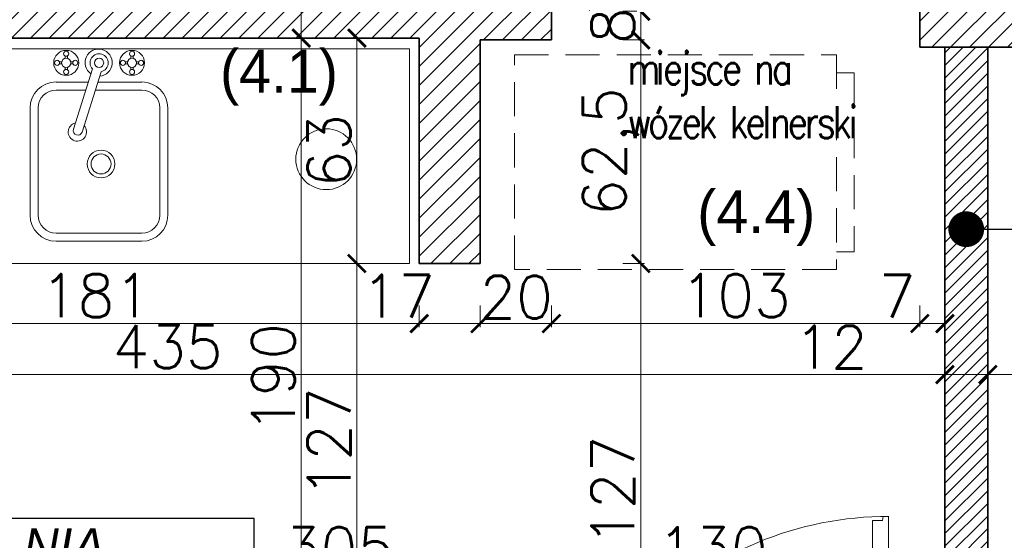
# Model space of a CAD drawing. Header units: millimetres. Extents: x -587 to 358276, y -26688 to 221215.
# Tile 150 of 256: x 9620 to 9895, y 10660 to 10806. Entities that reach past the tile are written whole.
import ezdxf
from ezdxf.lldxf.tags import DXFTag

# ---------------------------------------------------------------- set-up
doc = ezdxf.new("R2010")
doc.units = ezdxf.units.MM
doc.header["$MEASUREMENT"] = 0
doc.linetypes.add('DASHED2', pattern=[9.525, 6.35, -3.175])
for name, color, linetype, lineweight in [('A_istniejące ściany', 7, 'Continuous', 35), ('A_projektowane sciany', 5, 'Continuous', 35), ('A_wyposażenie', 7, 'Continuous', 9), ('l.wypełnien', 253, 'Continuous', 5), ('wymiarowanie', 176, 'Continuous', 9)]:
    doc.layers.add(name, color=color, linetype=linetype, lineweight=lineweight)
for name, color, linetype in [('D-opis-elewacja', 104, 'Continuous'), ('stolarka', 1, 'Continuous'), ('tabelki opis', 7, 'Continuous')]:
    doc.layers.add(name, color=color, linetype=linetype)
doc.styles.add('1-100', font='simplex.shx', dxfattribs={"width": 0.8, "height": 15})
doc.styles.add('ROMANS', font='romans')
doc.styles.add('styl2', font='simplex.shx')
tags = doc.linetypes.add('ICAD_ISO03W100', pattern=[30, 12, -18]).pattern_tags.tags
tags[6:7] = [DXFTag(74, 4), DXFTag(75, 0), DXFTag(340, '0'), DXFTag(46, 1.0), DXFTag(50, 0.0), DXFTag(44, 0.0), DXFTag(45, 0.0)]
tags[4:5] = [DXFTag(74, 4), DXFTag(75, 0), DXFTag(340, '0'), DXFTag(46, 1.0), DXFTag(50, 0.0), DXFTag(44, 0.0), DXFTag(45, 0.0)]
doc.dimstyles.new('Skala 1-50', dxfattribs={"dimtxt": 12, "dimasz": 5, "dimexe": 1, "dimexo": 1, "dimgap": 1.5, "dimtad": 1, "dimdec": 1, "dimrnd": 0.5, "dimtxsty": 'styl2', "dimblk": 'ARCHTICK', "dimcen": 5, "dimadec": 0, "dimazin": 0, "dimtfac": 1, "dimtdec": 1, "dimtmove": 1, "dimatfit": 3, "dimldrblk": 'ARCHTICK', "dimfxl": 5, "dimfxlon": 1, "dimlwd": -1, "dimlwe": -1, "dimarcsym": 0})

# ---------------------------------------------------------------- blocks, each defined once
blk = doc.blocks.new('_ArchTick')
at = {"color": 0, "linetype": 'ByBlock', "const_width": 0.15}
blk.add_lwpolyline([(-0.5, -0.5), (0.5, 0.5)], dxfattribs=at)
blk = doc.blocks.new('*D3747')
at = {"layer": 'Defpoints', "color": 0}
for p in [(9443.47, 10723.46), (9878.23, 10724.92), (9878.23, 10706.57)]:
    blk.add_point(p, dxfattribs=at)
at = {"layer": 'wymiarowanie', "color": 0}
for p, q in [((9443.47, 10711.57), (9443.47, 10705.57)), ((9878.23, 10711.57), (9878.23, 10705.57)), ((9443.47, 10706.57), (9878.23, 10706.57))]:
    blk.add_line(p, q, dxfattribs=at)
at = {"layer": 'wymiarowanie', "color": 0, "xscale": 5, "yscale": 5, "zscale": 5, "rotation": 180}
blk.add_blockref('_ArchTick', (9443.47, 10706.57), dxfattribs=at)
at = {"layer": 'wymiarowanie', "color": 0, "xscale": 5, "yscale": 5, "zscale": 5}
blk.add_blockref('_ArchTick', (9878.23, 10706.57), dxfattribs=at)
at = {"layer": 'wymiarowanie', "color": 0, "insert": (9660.85, 10714.37), "char_height": 12, "attachment_point": 5, "style": 'styl2'}
blk.add_mtext('435', dxfattribs=at)
blk = doc.blocks.new('*D3748')
at = {"layer": 'Defpoints', "color": 0}
for p in [(9890.23, 10726.84), (9878.23, 10724.92), (9890.23, 10706.57)]:
    blk.add_point(p, dxfattribs=at)
at = {"layer": 'wymiarowanie', "color": 0}
for p, q in [((9878.23, 10711.57), (9878.23, 10705.57)), ((9890.23, 10711.57), (9890.23, 10705.57)), ((9878.23, 10706.57), (9837.11, 10706.57)), ((9878.23, 10706.57), (9890.23, 10706.57))]:
    blk.add_line(p, q, dxfattribs=at)
at = {"layer": 'wymiarowanie', "color": 0, "xscale": 5, "yscale": 5, "zscale": 5, "rotation": 180}
blk.add_blockref('_ArchTick', (9878.23, 10706.57), dxfattribs=at)
at = {"layer": 'wymiarowanie', "color": 0, "xscale": 5, "yscale": 5, "zscale": 5}
blk.add_blockref('_ArchTick', (9890.23, 10706.57), dxfattribs=at)
at = {"layer": 'wymiarowanie', "color": 0, "insert": (9846.37, 10714.22), "char_height": 12, "attachment_point": 5, "style": 'styl2'}
blk.add_mtext('12', dxfattribs=at)
blk = doc.blocks.new('*D3749')
at = {"layer": 'Defpoints', "color": 0}
for p in [(10052.23, 10733.27), (9890.23, 10726.84), (10052.23, 10706.57)]:
    blk.add_point(p, dxfattribs=at)
at = {"layer": 'wymiarowanie', "color": 0}
for p, q in [((9890.23, 10711.57), (9890.23, 10705.57)), ((10052.23, 10711.57), (10052.23, 10705.57)), ((9890.23, 10706.57), (10052.23, 10706.57))]:
    blk.add_line(p, q, dxfattribs=at)
at = {"layer": 'wymiarowanie', "color": 0, "xscale": 5, "yscale": 5, "zscale": 5, "rotation": 180}
blk.add_blockref('_ArchTick', (9890.23, 10706.57), dxfattribs=at)
at = {"layer": 'wymiarowanie', "color": 0, "xscale": 5, "yscale": 5, "zscale": 5}
blk.add_blockref('_ArchTick', (10052.23, 10706.57), dxfattribs=at)
at = {"layer": 'wymiarowanie', "color": 0, "insert": (9971.23, 10714.37), "char_height": 12, "attachment_point": 5, "style": 'styl2'}
blk.add_mtext('162', dxfattribs=at)
blk = doc.blocks.new('*D3762')
at = {"layer": 'Defpoints', "color": 0}
for p in [(9713.4, 10840.39), (9698.22, 10800.59), (9713.4, 10800.59)]:
    blk.add_point(p, dxfattribs=at)
at = {"layer": 'wymiarowanie', "color": 0}
for p, q in [((9703.22, 10840.39), (9697.22, 10840.39)), ((9698.22, 10840.39), (9698.22, 10800.59)), ((9703.22, 10800.59), (9697.22, 10800.59))]:
    blk.add_line(p, q, dxfattribs=at)
at = {"layer": 'wymiarowanie', "color": 0, "xscale": 5, "yscale": 5, "zscale": 5}
for p, rotation in [((9698.22, 10840.39), 90), ((9698.22, 10800.59), 270)]:
    blk.add_blockref('_ArchTick', p, dxfattribs=dict(at, rotation=rotation))
at = {"layer": 'wymiarowanie', "color": 0, "insert": (9690.42, 10820.49), "char_height": 12, "attachment_point": 5, "rotation": 90, "style": 'styl2'}
blk.add_mtext('40', dxfattribs=at)
blk = doc.blocks.new('*D3763')
at = {"layer": 'Defpoints', "color": 0}
for p in [(9713.4, 10800.59), (9698.22, 10610.59), (9731.23, 10610.59)]:
    blk.add_point(p, dxfattribs=at)
at = {"layer": 'wymiarowanie', "color": 0}
for p, q in [((9703.22, 10800.59), (9697.22, 10800.59)), ((9698.22, 10800.59), (9698.22, 10610.59)), ((9703.22, 10610.59), (9697.22, 10610.59))]:
    blk.add_line(p, q, dxfattribs=at)
at = {"layer": 'wymiarowanie', "color": 0, "xscale": 5, "yscale": 5, "zscale": 5}
for p, rotation in [((9698.22, 10800.59), 90), ((9698.22, 10610.59), 270)]:
    blk.add_blockref('_ArchTick', p, dxfattribs=dict(at, rotation=rotation))
at = {"layer": 'wymiarowanie', "color": 0, "insert": (9690.42, 10705.59), "char_height": 12, "attachment_point": 5, "rotation": 90, "style": 'styl2'}
blk.add_mtext('190', dxfattribs=at)
blk = doc.blocks.new('*D3878')
at = {"layer": 'Defpoints', "color": 0}
for p in [(9550.47, 10743.15), (9731.23, 10743.15), (9731.23, 10720.82)]:
    blk.add_point(p, dxfattribs=at)
at = {"layer": 'wymiarowanie', "color": 0}
for p, q in [((9550.47, 10725.82), (9550.47, 10719.82)), ((9731.23, 10725.82), (9731.23, 10719.82)), ((9550.47, 10720.82), (9731.23, 10720.82))]:
    blk.add_line(p, q, dxfattribs=at)
at = {"layer": 'wymiarowanie', "color": 0, "xscale": 5, "yscale": 5, "zscale": 5, "rotation": 180}
blk.add_blockref('_ArchTick', (9550.47, 10720.82), dxfattribs=at)
at = {"layer": 'wymiarowanie', "color": 0, "xscale": 5, "yscale": 5, "zscale": 5}
blk.add_blockref('_ArchTick', (9731.23, 10720.82), dxfattribs=at)
at = {"layer": 'wymiarowanie', "color": 0, "insert": (9640.85, 10728.62), "char_height": 12, "attachment_point": 5, "style": 'styl2'}
blk.add_mtext('181', dxfattribs=at)
blk = doc.blocks.new('*D3879')
at = {"layer": 'Defpoints', "color": 0}
for p in [(9731.23, 10743.15), (9748.23, 10742.61), (9748.23, 10720.82)]:
    blk.add_point(p, dxfattribs=at)
at = {"layer": 'wymiarowanie', "color": 0}
for p, q in [((9731.23, 10725.82), (9731.23, 10719.82)), ((9748.23, 10725.82), (9748.23, 10719.82)), ((9731.23, 10720.82), (9748.23, 10720.82))]:
    blk.add_line(p, q, dxfattribs=at)
at = {"layer": 'wymiarowanie', "color": 0, "xscale": 5, "yscale": 5, "zscale": 5, "rotation": 180}
blk.add_blockref('_ArchTick', (9731.23, 10720.82), dxfattribs=at)
at = {"layer": 'wymiarowanie', "color": 0, "xscale": 5, "yscale": 5, "zscale": 5}
blk.add_blockref('_ArchTick', (9748.23, 10720.82), dxfattribs=at)
at = {"layer": 'wymiarowanie', "color": 0, "insert": (9725.38, 10728.47), "char_height": 12, "attachment_point": 5, "style": 'styl2'}
blk.add_mtext('17', dxfattribs=at)
blk = doc.blocks.new('*D3880')
at = {"layer": 'Defpoints', "color": 0}
for p in [(9748.23, 10742.61), (9768.19, 10742.61), (9768.19, 10720.82)]:
    blk.add_point(p, dxfattribs=at)
at = {"layer": 'wymiarowanie', "color": 0}
for p, q in [((9748.23, 10725.82), (9748.23, 10719.82)), ((9768.19, 10725.82), (9768.19, 10719.82)), ((9748.23, 10720.82), (9768.19, 10720.82))]:
    blk.add_line(p, q, dxfattribs=at)
at = {"layer": 'wymiarowanie', "color": 0, "xscale": 5, "yscale": 5, "zscale": 5, "rotation": 180}
blk.add_blockref('_ArchTick', (9748.23, 10720.82), dxfattribs=at)
at = {"layer": 'wymiarowanie', "color": 0, "xscale": 5, "yscale": 5, "zscale": 5}
blk.add_blockref('_ArchTick', (9768.19, 10720.82), dxfattribs=at)
at = {"layer": 'wymiarowanie', "color": 0, "insert": (9758.32, 10728.19), "char_height": 12, "attachment_point": 5, "style": 'styl2'}
blk.add_mtext('20', dxfattribs=at)
blk = doc.blocks.new('*D3881')
at = {"layer": 'Defpoints', "color": 0}
for p in [(9768.19, 10742.61), (9871.19, 10740.61), (9871.19, 10720.82)]:
    blk.add_point(p, dxfattribs=at)
at = {"layer": 'wymiarowanie', "color": 0}
for p, q in [((9768.19, 10725.82), (9768.19, 10719.82)), ((9871.19, 10725.82), (9871.19, 10719.82)), ((9768.19, 10720.82), (9871.19, 10720.82))]:
    blk.add_line(p, q, dxfattribs=at)
at = {"layer": 'wymiarowanie', "color": 0, "xscale": 5, "yscale": 5, "zscale": 5, "rotation": 180}
blk.add_blockref('_ArchTick', (9768.19, 10720.82), dxfattribs=at)
at = {"layer": 'wymiarowanie', "color": 0, "xscale": 5, "yscale": 5, "zscale": 5}
blk.add_blockref('_ArchTick', (9871.19, 10720.82), dxfattribs=at)
at = {"layer": 'wymiarowanie', "color": 0, "insert": (9819.69, 10728.62), "char_height": 12, "attachment_point": 5, "style": 'styl2'}
blk.add_mtext('103', dxfattribs=at)
blk = doc.blocks.new('*D3882')
at = {"layer": 'Defpoints', "color": 0}
for p in [(9871.19, 10740.61), (9878.23, 10740.61), (9878.23, 10720.82)]:
    blk.add_point(p, dxfattribs=at)
at = {"layer": 'wymiarowanie', "color": 0}
for p, q in [((9871.19, 10725.82), (9871.19, 10719.82)), ((9878.23, 10725.82), (9878.23, 10719.82)), ((9871.19, 10720.82), (9878.23, 10720.82))]:
    blk.add_line(p, q, dxfattribs=at)
at = {"layer": 'wymiarowanie', "color": 0, "xscale": 5, "yscale": 5, "zscale": 5, "rotation": 180}
blk.add_blockref('_ArchTick', (9871.19, 10720.82), dxfattribs=at)
at = {"layer": 'wymiarowanie', "color": 0, "xscale": 5, "yscale": 5, "zscale": 5}
blk.add_blockref('_ArchTick', (9878.23, 10720.82), dxfattribs=at)
at = {"layer": 'wymiarowanie', "color": 0, "insert": (9864.87, 10728.47), "char_height": 12, "attachment_point": 5, "style": 'styl2'}
blk.add_mtext('7', dxfattribs=at)
blk = doc.blocks.new('*D3898')
at = {"layer": 'Defpoints', "color": 0}
for p in [(9748.23, 10650.11), (9748.23, 10633.58), (9878.23, 10633.58)]:
    blk.add_point(p, dxfattribs=at)
at = {"layer": 'wymiarowanie', "color": 0}
for p, q in [((9748.23, 10645.11), (9748.23, 10651.11)), ((9878.23, 10650.11), (9748.23, 10650.11)), ((9878.23, 10645.11), (9878.23, 10651.11))]:
    blk.add_line(p, q, dxfattribs=at)
at = {"layer": 'wymiarowanie', "color": 0, "xscale": 5, "yscale": 5, "zscale": 5, "rotation": 180}
blk.add_blockref('_ArchTick', (9748.23, 10650.11), dxfattribs=at)
at = {"layer": 'wymiarowanie', "color": 0, "xscale": 5, "yscale": 5, "zscale": 5}
blk.add_blockref('_ArchTick', (9878.23, 10650.11), dxfattribs=at)
at = {"layer": 'wymiarowanie', "color": 0, "insert": (9813.23, 10657.91), "char_height": 12, "attachment_point": 5, "style": 'styl2'}
blk.add_mtext('130', dxfattribs=at)
blk = doc.blocks.new('*D3899')
at = {"layer": 'Defpoints', "color": 0}
for p in [(9443.47, 10650.11), (9443.47, 10633.58), (9748.23, 10633.58)]:
    blk.add_point(p, dxfattribs=at)
at = {"layer": 'wymiarowanie', "color": 0}
for p, q in [((9443.47, 10645.11), (9443.47, 10651.11)), ((9748.23, 10650.11), (9443.47, 10650.11)), ((9748.23, 10645.11), (9748.23, 10651.11))]:
    blk.add_line(p, q, dxfattribs=at)
at = {"layer": 'wymiarowanie', "color": 0, "xscale": 5, "yscale": 5, "zscale": 5, "rotation": 180}
blk.add_blockref('_ArchTick', (9443.47, 10650.11), dxfattribs=at)
at = {"layer": 'wymiarowanie', "color": 0, "xscale": 5, "yscale": 5, "zscale": 5}
blk.add_blockref('_ArchTick', (9748.23, 10650.11), dxfattribs=at)
at = {"layer": 'wymiarowanie', "color": 0, "insert": (9708.8, 10657.91), "char_height": 12, "attachment_point": 5, "style": 'styl2'}
blk.add_mtext('305', dxfattribs=at)
blk = doc.blocks.new('*D4052')
at = {"layer": 'Defpoints', "color": 0}
for p in [(9731.23, 10800.59), (9713.8, 10737.59), (9731.23, 10737.59)]:
    blk.add_point(p, dxfattribs=at)
at = {"layer": 'wymiarowanie', "color": 0}
for p, q in [((9718.8, 10800.59), (9712.8, 10800.59)), ((9713.8, 10800.59), (9713.8, 10737.59)), ((9718.8, 10737.59), (9712.8, 10737.59))]:
    blk.add_line(p, q, dxfattribs=at)
at = {"layer": 'wymiarowanie', "color": 0, "xscale": 5, "yscale": 5, "zscale": 5}
for p, rotation in [((9713.8, 10800.59), 90), ((9713.8, 10737.59), 270)]:
    blk.add_blockref('_ArchTick', p, dxfattribs=dict(at, rotation=rotation))
at = {"layer": 'wymiarowanie', "color": 0, "insert": (9706, 10769.09), "char_height": 12, "attachment_point": 5, "rotation": 90, "style": 'styl2'}
blk.add_mtext('63', dxfattribs=at)
blk = doc.blocks.new('*D4053')
at = {"layer": 'Defpoints', "color": 0}
for p in [(9731.23, 10737.59), (9713.8, 10610.59), (9739.73, 10610.59)]:
    blk.add_point(p, dxfattribs=at)
at = {"layer": 'wymiarowanie', "color": 0}
for p, q in [((9718.8, 10737.59), (9712.8, 10737.59)), ((9713.8, 10737.59), (9713.8, 10610.59)), ((9718.8, 10610.59), (9712.8, 10610.59))]:
    blk.add_line(p, q, dxfattribs=at)
at = {"layer": 'wymiarowanie', "color": 0, "xscale": 5, "yscale": 5, "zscale": 5}
for p, rotation in [((9713.8, 10737.59), 90), ((9713.8, 10610.59), 270)]:
    blk.add_blockref('_ArchTick', p, dxfattribs=dict(at, rotation=rotation))
at = {"layer": 'wymiarowanie', "color": 0, "insert": (9706, 10687.61), "char_height": 12, "attachment_point": 5, "rotation": 90, "style": 'styl2'}
blk.add_mtext('127', dxfattribs=at)
blk = doc.blocks.new('*D4057')
at = {"layer": 'Defpoints', "color": 0}
for p in [(9768.19, 10808.06), (9768.19, 10800.06), (9793.17, 10800.06)]:
    blk.add_point(p, dxfattribs=at)
at = {"layer": 'wymiarowanie', "color": 0}
for p, q in [((9788.17, 10808.06), (9794.17, 10808.06)), ((9793.17, 10808.06), (9793.17, 10800.06)), ((9788.17, 10800.06), (9794.17, 10800.06))]:
    blk.add_line(p, q, dxfattribs=at)
at = {"layer": 'wymiarowanie', "color": 0, "xscale": 5, "yscale": 5, "zscale": 5}
for p, rotation in [((9793.17, 10808.06), 90), ((9793.17, 10800.06), 270)]:
    blk.add_blockref('_ArchTick', p, dxfattribs=dict(at, rotation=rotation))
at = {"layer": 'wymiarowanie', "color": 0, "insert": (9785.37, 10804.06), "char_height": 12, "attachment_point": 5, "rotation": 90, "style": 'styl2'}
blk.add_mtext('8', dxfattribs=at)
blk = doc.blocks.new('*D4058')
at = {"layer": 'Defpoints', "color": 0}
for p in [(9768.19, 10800.06), (9748.23, 10737.59), (9793.17, 10737.59)]:
    blk.add_point(p, dxfattribs=at)
at = {"layer": 'wymiarowanie', "color": 0}
for p, q in [((9788.17, 10800.06), (9794.17, 10800.06)), ((9793.17, 10800.06), (9793.17, 10737.59)), ((9788.17, 10737.59), (9794.17, 10737.59))]:
    blk.add_line(p, q, dxfattribs=at)
at = {"layer": 'wymiarowanie', "color": 0, "xscale": 5, "yscale": 5, "zscale": 5}
for p, rotation in [((9793.17, 10800.06), 90), ((9793.17, 10737.59), 270)]:
    blk.add_blockref('_ArchTick', p, dxfattribs=dict(at, rotation=rotation))
at = {"layer": 'wymiarowanie', "color": 0, "insert": (9784.82, 10768.83), "char_height": 12, "attachment_point": 5, "rotation": 90, "style": 'styl2'}
blk.add_mtext('62,5', dxfattribs=at)
blk = doc.blocks.new('*D4059')
at = {"layer": 'Defpoints', "color": 0}
for p in [(9748.23, 10737.59), (9748.23, 10610.59), (9793.17, 10610.59)]:
    blk.add_point(p, dxfattribs=at)
at = {"layer": 'wymiarowanie', "color": 0}
for p, q in [((9788.17, 10737.59), (9794.17, 10737.59)), ((9793.17, 10737.59), (9793.17, 10610.59)), ((9788.17, 10610.59), (9794.17, 10610.59))]:
    blk.add_line(p, q, dxfattribs=at)
at = {"layer": 'wymiarowanie', "color": 0, "xscale": 5, "yscale": 5, "zscale": 5}
for p, rotation in [((9793.17, 10737.59), 90), ((9793.17, 10610.59), 270)]:
    blk.add_blockref('_ArchTick', p, dxfattribs=dict(at, rotation=rotation))
at = {"layer": 'wymiarowanie', "color": 0, "insert": (9785.37, 10674.09), "char_height": 12, "attachment_point": 5, "rotation": 90, "style": 'styl2'}
blk.add_mtext('127', dxfattribs=at)
blk = doc.blocks.new('_Dot')
at = {"color": 0, "linetype": 'ByBlock', "lineweight": -2}
blk.add_line((-0.5, 0), (-1, 0), dxfattribs=at)
at = {"color": 0, "linetype": 'ByBlock', "const_width": 0.5}
blk.add_lwpolyline([(-0.25, 0, 1), (0.25, 0, 1)], format="xyb", close=True, dxfattribs=at)

msp = doc.modelspace()

# ---------------------------------------------------------------- hatches: boundary and pattern name
at = {"layer": 'l.wypełnien'}
h = msp.add_hatch(dxfattribs=at)
h.set_pattern_fill('ANSI31', color=256, scale=30, style=0)
h.set_pattern_definition([(45, (0, 6.0705), (-2.6516504, 2.6516504), [])])
h.paths.add_polyline_path([(8887.19, 10290.91), (8887.19, 10545.87), (8932.19, 10545.87), (8932.19, 10408.59), (9059.57, 10408.59), (9368.19, 10408.59), (9394.23, 10408.59), (9416.72, 10408.59), (9416.72, 10365.41), (9405.31, 10365.41), (9376.25, 10365.41), (8932.19, 10365.41), (8932.19, 10290.91)])
h.paths.add_polyline_path([(9871.19, 10808.06), (9871.19, 10798.06), (9878.23, 10798.06), (9890.23, 10798.06), (10052.23, 10798.06), (10052.23, 10570.59), (10066.23, 10570.59), (10066.23, 10712.07), (10066.23, 10718), (10066.23, 10718.06), (10066.23, 10734.81), (10066.23, 10771.31), (10066.23, 10782.07), (10066.23, 10788), (10066.23, 10788.06), (10066.23, 10788), (10066.23, 10782.07), (10066.22, 10782.07), (10066.23, 10788), (10066.23, 10788.06), (10066.23, 10798.06), (10125.49, 10798.06), (10125.49, 10814.15), (10125.49, 10826), (10125.49, 10840.39), (10058.81, 10840.39), (9924.19, 10840.39), (9924.19, 10868.39), (9879.19, 10868.39), (9879.19, 10840.39), (9871.19, 10840.39), (9871.19, 10808.06)])
h.paths.add_polyline_path([(9570.47, 10800.59), (9731.23, 10800.59), (9731.23, 10737.59), (9748.23, 10737.59), (9748.23, 10800.06), (9768.19, 10800.06), (9768.19, 10808.06), (9781.19, 10808.06), (9781.19, 10840.39), (9769.78, 10840.39), (9645.19, 10840.39), (9645.19, 10839.59), (9604.19, 10839.59), (9570.47, 10839.59)])
h.paths.add_polyline_path([(9394.23, 10800.59), (9428.47, 10800.59), (9428.47, 10839.59), (9388.19, 10839.59), (9388.19, 10800.59), (9394.23, 10800.59)])
h.paths.add_polyline_path([(9428.47, 10800.59), (9428.47, 10839.59), (9448.47, 10839.59), (9448.47, 10800.59)])
h.paths.add_polyline_path([(9550.47, 10800.59), (9570.47, 10800.59), (9570.47, 10839.59), (9550.47, 10839.59)])
h.paths.add_polyline_path([(9368.19, 10800.59), (9388.19, 10800.59), (9388.19, 10839.59), (9368.19, 10839.59)])
h.paths.add_polyline_path([(9604.19, 10839.59), (9604.19, 10855.39), (9645.19, 10855.39), (9645.19, 10839.59)])
h.paths.add_polyline_path([(9368.19, 10428.59), (9368.19, 10408.59), (9394.23, 10408.59), (9394.23, 10428.59)])
h.paths.add_polyline_path([(9368.19, 10780.59), (9394.23, 10780.59), (9394.23, 10800.59), (9368.19, 10800.59)])
h = msp.add_hatch(dxfattribs=at)
h.set_pattern_fill('ANSI31', color=5, scale=20, style=0)
h.set_pattern_definition([(45, (0, 6.0705), (-1.76776695, 1.76776695), [])])
h.paths.add_polyline_path([(9636.23, 10598.59), (9636.23, 10610.59), (9443.47, 10610.59), (9443.47, 10800.59), (9431.47, 10800.59), (9431.47, 10610.59), (9394.23, 10610.59), (9394.23, 10598.59)])
h.paths.add_polyline_path([(9864.23, 10558.59), (9864.23, 10570.59), (9878.23, 10570.59), (9878.23, 10798.06), (9890.23, 10798.06), (9890.23, 10570.59), (9900.23, 10570.59), (9900.23, 10558.59)])
h.paths.add_polyline_path([(9731.23, 10610.59), (9731.23, 10598.59), (9736.23, 10598.59), (9736.23, 10522.59), (9748.23, 10522.59), (9748.23, 10558.59), (9762.23, 10558.59), (9762.23, 10570.59), (9748.23, 10570.59), (9748.23, 10610.59)])
h.paths.add_polyline_path([(9368.19, 10610.59), (9368.19, 10598.59), (9394.23, 10598.59), (9394.23, 10610.59)])
h.paths.add_polyline_path([(9748.23, 10408.59), (9748.23, 10420.59), (9736.23, 10420.59), (9736.23, 10408.59)])

# ---------------------------------------------------------------- linework, layer by layer
at = {"layer": 'A_istniejące ściany', "color": 7}
for p, q in [((9768.19, 10800.06), (9748.23, 10800.06)), ((10052.23, 10798.06), (9871.19, 10798.06)), ((9731.23, 10737.59), (9748.23, 10737.59))]:
    msp.add_line(p, q, dxfattribs=at)
for points in [[(9871.19, 10840.39), (9871.19, 10798.06)], [(9731.23, 10800.59), (9550.47, 10800.59)]]:
    msp.add_lwpolyline(points, dxfattribs=at)
at = {"layer": 'A_istniejące ściany', "color": 7, "ltscale": 15}
for points in [[(9768.19, 10800.06), (9768.19, 10808.06)], [(9731.23, 10800.59), (9731.23, 10737.59)], [(9748.23, 10737.59), (9748.23, 10800.06)]]:
    msp.add_lwpolyline(points, dxfattribs=at)
at = {"layer": 'A_projektowane sciany', "color": 5}
for p, q in [((9878.23, 10570.59), (9878.23, 10798.06)), ((9890.23, 10570.59), (9890.23, 10798.06))]:
    msp.add_line(p, q, dxfattribs=at)
at = {"layer": 'A_wyposażenie', "color": 7, "linetype": 'Continuous', "lineweight": 9}
for p, q in [((9632.19, 10794.88), (9632.19, 10795.56)), ((9632.19, 10794.88), (9632.19, 10795.56)), ((9632.83, 10794.88), (9632.83, 10795.56)), ((9632.83, 10794.88), (9632.83, 10795.56)), ((9650.61, 10794.88), (9650.61, 10795.56)), ((9650.61, 10794.88), (9650.61, 10795.56)), ((9651.24, 10794.88), (9651.24, 10795.56)), ((9651.24, 10794.88), (9651.24, 10795.56)), ((9631.29, 10793.98), (9630.6, 10793.98)), ((9631.29, 10793.98), (9630.6, 10793.98)), ((9631.28, 10793.34), (9630.6, 10793.34)), ((9631.28, 10793.34), (9630.6, 10793.34)), ((9632.19, 10792.44), (9632.19, 10791.75)), ((9632.19, 10792.44), (9632.19, 10791.75)), ((9632.83, 10792.43), (9632.83, 10791.75)), ((9632.83, 10792.43), (9632.83, 10791.75)), ((9633.73, 10793.98), (9634.41, 10793.98)), ((9633.73, 10793.98), (9634.41, 10793.98)), ((9633.73, 10793.34), (9634.41, 10793.34)), ((9633.73, 10793.34), (9634.41, 10793.34)), ((9649.71, 10793.98), (9649.02, 10793.98)), ((9649.71, 10793.98), (9649.02, 10793.98)), ((9649.7, 10793.34), (9649.02, 10793.34)), ((9649.7, 10793.34), (9649.02, 10793.34)), ((9650.61, 10792.44), (9650.61, 10791.75)), ((9650.61, 10792.44), (9650.61, 10791.75)), ((9651.24, 10792.43), (9651.24, 10791.75)), ((9651.24, 10792.43), (9651.24, 10791.75)), ((9652.14, 10793.34), (9652.83, 10793.34)), ((9652.14, 10793.34), (9652.83, 10793.34)), ((9652.15, 10793.98), (9652.83, 10793.98)), ((9652.15, 10793.98), (9652.83, 10793.98)), ((9634.54, 10775.09), (9639.85, 10791.95)), ((9634.54, 10775.09), (9639.85, 10791.95)), ((9642.27, 10791.18), (9636.97, 10774.33)), ((9642.27, 10791.18), (9636.97, 10774.33))]:
    msp.add_line(p, q, dxfattribs=at)
at = {"layer": 'A_wyposażenie', "color": 7, "ltscale": 7}
for p, q in [((9847.86, 10790.88), (9852.86, 10790.88)), ((9847.86, 10790.88), (9852.86, 10790.88)), ((9847.86, 10740.88), (9852.86, 10740.88)), ((9847.86, 10740.88), (9852.86, 10740.88))]:
    msp.add_line(p, q, dxfattribs=at)
at = {"layer": 'A_wyposażenie', "color": 7, "linetype": 'DASHED2', "ltscale": 1.5}
msp.add_line((9852.86, 10790.88), (9852.86, 10740.88), dxfattribs=at)
msp.add_line((9852.86, 10790.88), (9852.86, 10740.88), dxfattribs=at)
at = {"layer": 'A_wyposażenie', "color": 7, "lineweight": 13}
for p, q in [((9629.67, 10788.3), (9638.7, 10788.3)), ((9629.67, 10788.3), (9638.7, 10788.3)), ((9641.36, 10788.3), (9653.67, 10788.3)), ((9641.36, 10788.3), (9653.67, 10788.3)), ((9629.67, 10786.06), (9637.99, 10786.06)), ((9629.67, 10786.06), (9637.99, 10786.06)), ((9640.66, 10786.06), (9653.67, 10786.06)), ((9640.66, 10786.06), (9653.67, 10786.06)), ((9622.42, 10751.06), (9622.42, 10781.06)), ((9622.42, 10751.06), (9622.42, 10781.06)), ((9624.67, 10751.06), (9624.67, 10781.06)), ((9624.67, 10751.06), (9624.67, 10781.06)), ((9658.67, 10781.06), (9658.67, 10751.06)), ((9658.67, 10781.06), (9658.67, 10751.06)), ((9660.91, 10781.06), (9660.91, 10751.06)), ((9660.91, 10781.06), (9660.91, 10751.06)), ((9653.67, 10746.06), (9629.67, 10746.06)), ((9653.67, 10746.06), (9629.67, 10746.06)), ((9653.67, 10743.81), (9629.67, 10743.81)), ((9653.67, 10743.81), (9629.67, 10743.81))]:
    msp.add_line(p, q, dxfattribs=at)
at = {"layer": 'A_wyposażenie', "color": 7, "ltscale": 0.1}
msp.add_lwpolyline([(9711.16, 10737.59), (9728.47, 10737.59), (9728.47, 10797.59), (9613.47, 10797.59), (9613.47, 10737.59), (9711.16, 10737.59)], dxfattribs=at)
at = {"layer": 'A_wyposażenie', "color": 7, "linetype": 'DASHED2', "ltscale": 1.5}
msp.add_lwpolyline([(9847.86, 10795.88), (9847.86, 10735.88), (9757.86, 10735.88), (9757.86, 10795.88), (9847.86, 10795.88)], dxfattribs=at)
msp.add_lwpolyline([(9847.86, 10795.88), (9847.86, 10735.88), (9757.86, 10735.88), (9757.86, 10795.88), (9847.86, 10795.88)], dxfattribs=at)
at = {"layer": 'A_wyposażenie', "color": 7, "linetype": 'Continuous', "lineweight": 9}
for centre, radius in [((9632.51, 10793.66), 3.49), ((9632.51, 10793.66), 3.49), ((9632.51, 10796.2), 0.71), ((9632.51, 10796.2), 0.71), ((9650.92, 10793.66), 3.49), ((9650.92, 10793.66), 3.49), ((9650.92, 10796.2), 0.71), ((9650.92, 10796.2), 0.71), ((9629.97, 10793.66), 0.71), ((9629.97, 10793.66), 0.71), ((9632.51, 10793.66), 1.27), ((9632.51, 10793.66), 1.27), ((9635.05, 10793.66), 0.71), ((9635.05, 10793.66), 0.71), ((9641.72, 10793.66), 1.27), ((9641.72, 10793.66), 1.27), ((9648.38, 10793.66), 0.71), ((9648.38, 10793.66), 0.71), ((9650.92, 10793.66), 1.27), ((9650.92, 10793.66), 1.27), ((9653.46, 10793.66), 0.71), ((9653.46, 10793.66), 0.71), ((9632.51, 10791.12), 0.71), ((9632.51, 10791.12), 0.71), ((9650.92, 10791.12), 0.71), ((9650.92, 10791.12), 0.71)]:
    msp.add_circle(centre, radius, dxfattribs=at)
at = {"layer": 'A_wyposażenie', "color": 7, "ltscale": 0.1}
msp.add_circle((9705.22, 10766.73), 8.5, dxfattribs=at)
at = {"layer": 'A_wyposażenie', "color": 7, "lineweight": 13}
for radius in [3.85, 3.85, 2.79, 2.79]:
    msp.add_circle((9642.25, 10765.4), radius, dxfattribs=at)
at = {"layer": 'A_wyposażenie', "color": 7, "linetype": 'Continuous', "lineweight": 9}
for centre, radius, start, end in [((9641.59, 10793.72), 3.79, 274.4411, 235.2067), ((9641.59, 10793.72), 3.79, 274.4411, 235.2067), ((9641.72, 10793.66), 2.54, 282.7843, 222.1966), ((9641.72, 10793.66), 2.54, 282.7843, 222.1966), ((9635.64, 10774.35), 2.56, 102.3042, 42.7752), ((9635.64, 10774.35), 2.56, 102.3042, 42.7752), ((9635.76, 10774.71), 1.27, 162.5397, 342.5397), ((9635.76, 10774.71), 1.27, 162.5397, 342.5397)]:
    msp.add_arc(centre, radius, start, end, dxfattribs=at)
at = {"layer": 'A_wyposażenie', "color": 7, "lineweight": 13}
for centre, radius, start, end in [((9629.67, 10781.06), 7.25, 90, 180), ((9629.67, 10781.06), 7.25, 90, 180), ((9653.67, 10781.06), 7.25, 0, 90), ((9653.67, 10781.06), 7.25, 0, 90), ((9629.67, 10781.06), 5, 90, 180), ((9629.67, 10781.06), 5, 90, 180), ((9653.67, 10781.06), 5, 0, 90), ((9653.67, 10781.06), 5, 0, 90), ((9629.67, 10751.06), 7.25, 180, 270), ((9629.67, 10751.06), 7.25, 180, 270), ((9629.67, 10751.06), 5, 180, 270), ((9629.67, 10751.06), 5, 180, 270), ((9653.67, 10751.06), 5, 270, 0), ((9653.67, 10751.06), 7.25, 270, 0), ((9653.67, 10751.06), 5, 270, 0), ((9653.67, 10751.06), 7.25, 270, 0)]:
    msp.add_arc(centre, radius, start, end, dxfattribs=at)
at = {"layer": 'D-opis-elewacja', "color": 5}
msp.add_lwpolyline([(9894.18, 10747.18), (9904.18, 10747.18), (9924.18, 10747.18)], dxfattribs=at)
at = {"layer": 'stolarka', "color": 5, "lineweight": 9}
msp.add_lwpolyline([(9859.69, 10571.17), (9862.48, 10571.17), (9862.48, 10666.94), (9860.97, 10666.92), (9860.79, 10665.78), (9857.95, 10665.78), (9857.95, 10573.47), (9859.69, 10573.47), (9859.69, 10571.17)], dxfattribs=at)
at = {"layer": 'stolarka', "color": 5, "linetype": 'ICAD_ISO03W100', "lineweight": 13, "ltscale": 0.3}
msp.add_arc((9862.48, 10571.17), 95.77, 89.9469, 179.9997, dxfattribs=at)
at = {"layer": 'tabelki opis', "color": 7}
msp.add_lwpolyline([(9520.31, 10646.11), (9685.04, 10646.11), (9685.04, 10666.39), (9520.31, 10666.39), (9520.31, 10646.11)], dxfattribs=at)

# ---------------------------------------------------------------- block references
at = {"layer": 'D-opis-elewacja', "color": 5, "xscale": -10, "yscale": 10, "zscale": 10}
msp.add_blockref('_Dot', (9884.18, 10747.18), dxfattribs=at)

# ---------------------------------------------------------------- texts
at = {"layer": 'A_wyposażenie', "color": 7, "ltscale": 0.15, "insert": (9789.45, 10784.6), "char_height": 9, "width": 263.1314, "attachment_point": 4, "style": '1-100'}
msp.add_mtext('{\\T0.8;miejsce na\\Pwózek kelnerski}', dxfattribs=at)
at = {"layer": 'tabelki opis', "color": 7, "insert": (9520.31, 10663.62), "char_height": 10.24, "width": 164.736, "attachment_point": 1}
msp.add_mtext('\\pxqc;{\\fCentury Gothic|b0|i1|c238|p34;ZMYWALNIA}', dxfattribs=at)
at = {"layer": 'wymiarowanie', "char_height": 12, "width": 500.0426, "attachment_point": 3, "style": 'ROMANS'}
for s, insert in [('\\pxql;{\\fCentury Gothic|b0|i0|c238|p0;(4.1) \\P }', (10175.56, 10797.35)), ('\\pxql;{\\fCentury Gothic|b0|i0|c238|p0;(4.4) \\P }', (10309, 10758.08))]:
    msp.add_mtext(s, dxfattribs=dict(at, insert=insert))

# ---------------------------------------------------------------- dimensions: what is measured, and where the dimension line sits
at = {"layer": 'wymiarowanie'}
for base, p1, p2, picture, middle in [((9698.22, 10800.59), (9713.4, 10840.39), (9713.4, 10800.59), '*D3762', (9690.42, 10820.49)), ((9698.22, 10610.59), (9713.4, 10800.59), (9731.23, 10610.59), '*D3763', (9690.42, 10705.59)), ((9713.8, 10737.59), (9731.23, 10800.59), (9731.23, 10737.59), '*D4052', (9706, 10769.09)), ((9793.17, 10737.59), (9768.19, 10800.06), (9748.23, 10737.59), '*D4058', (9784.82, 10768.83)), ((9793.17, 10610.59), (9748.23, 10737.59), (9748.23, 10610.59), '*D4059', (9785.37, 10674.09))]:
    dim = msp.add_linear_dim(base=base, p1=p1, p2=p2, angle=90, dimstyle='Skala 1-50', dxfattribs=at)
    dim.commit()
    dim.dimension.update_dxf_attribs({"geometry": picture, "text_midpoint": middle})
for base, p1, p2, picture, middle in [((9793.17, 10800.06), (9768.19, 10808.06), (9768.19, 10800.06), '*D4057', (9793.17, 10804.06)), ((9713.8, 10610.59), (9731.23, 10737.59), (9739.73, 10610.59), '*D4053', (9713.8, 10687.61))]:
    dim = msp.add_linear_dim(base=base, p1=p1, p2=p2, angle=90, dimstyle='Skala 1-50', dxfattribs=at)
    dim.commit()
    dim.dimension.update_dxf_attribs({"geometry": picture, "text_midpoint": middle, "dimtype": 160})
for base, p1, p2, picture, middle in [((9731.23, 10720.82), (9550.47, 10743.15), (9731.23, 10743.15), '*D3878', (9640.85, 10728.62)), ((9871.19, 10720.82), (9768.19, 10742.61), (9871.19, 10740.61), '*D3881', (9819.69, 10728.62)), ((10052.23, 10706.57), (9890.23, 10726.84), (10052.23, 10733.27), '*D3749', (9971.23, 10714.37)), ((9878.23, 10706.57), (9443.47, 10723.46), (9878.23, 10724.92), '*D3747', (9660.85, 10714.37)), ((9748.23, 10650.11), (9878.23, 10633.58), (9748.23, 10633.58), '*D3898', (9813.23, 10657.91))]:
    dim = msp.add_linear_dim(base=base, p1=p1, p2=p2, dimstyle='Skala 1-50', dxfattribs=at)
    dim.commit()
    dim.dimension.update_dxf_attribs({"geometry": picture, "text_midpoint": middle})
for base, p1, p2, picture, middle in [((9748.23, 10720.82), (9731.23, 10743.15), (9748.23, 10742.61), '*D3879', (9725.38, 10720.82)), ((9768.19, 10720.82), (9748.23, 10742.61), (9768.19, 10742.61), '*D3880', (9758.32, 10720.39)), ((9878.23, 10720.82), (9871.19, 10740.61), (9878.23, 10740.61), '*D3882', (9864.87, 10720.82)), ((9890.23, 10706.57), (9878.23, 10724.92), (9890.23, 10726.84), '*D3748', (9846.37, 10706.57)), ((9443.47, 10650.11), (9748.23, 10633.58), (9443.47, 10633.58), '*D3899', (9708.8, 10650.11))]:
    dim = msp.add_linear_dim(base=base, p1=p1, p2=p2, dimstyle='Skala 1-50', dxfattribs=at)
    dim.commit()
    dim.dimension.update_dxf_attribs({"geometry": picture, "text_midpoint": middle, "dimtype": 160})

doc.saveas('drawing.dxf')
